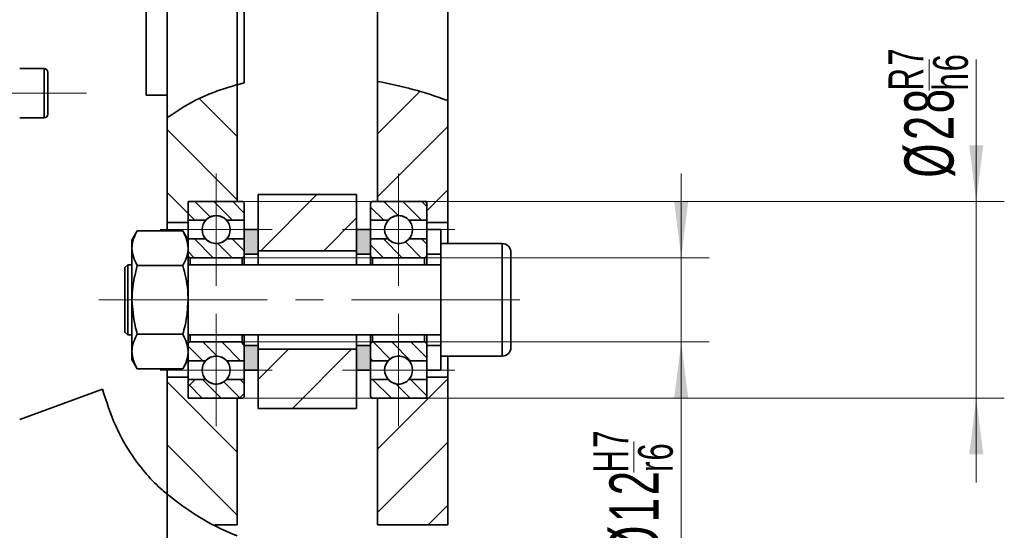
# Model space of a CAD drawing. Header units: millimetres. Extents: x -594 to 594, y -420 to 420.
# Tile 62 of 64: x 411 to 481, y 242 to 278. Entities that reach past the tile are written whole.
import ezdxf

# ---------------------------------------------------------------- set-up
doc = ezdxf.new("R2010")
doc.units = ezdxf.units.MM
doc.linetypes.add('点画线', pattern=[18, 12, -2, 2, -2])
doc.layers.get('0').update_dxf_attribs({"lineweight": 35})
for name, color, linetype, lineweight in [('中心线层', 1, '点画线', 18), ('几何体', 7, 'Continuous', 35), ('尺寸线层', 3, 'Continuous', 18)]:
    doc.layers.add(name, color=color, linetype=linetype, lineweight=lineweight)
doc.styles.add('标准', font='txt', dxfattribs={"width": 0.667})
doc.dimstyles.new('GB_尺寸', dxfattribs={"dimtxt": 3.5, "dimasz": 4, "dimexe": 2, "dimexo": 0, "dimtad": 1, "dimdsep": 46, "dimtxsty": '标准', "dimblk": '_CAXARROW', "dimcen": 0, "dimdle": 6, "dimazin": 2, "dimtfac": 0.707107, "dimtdec": 3, "dimtmove": 2, "dimatfit": 3, "dimfxl": 0, "dimfrac": 2, "dimtolj": 1, "dimtzin": 0, "dimarcsym": 0})
pattern_1 = [(135, (0, 0), (-2.245064, -2.245064), [])]
pattern_2 = [(135, (0, 0), (-0.6735192, -0.6735192), [])]

# ---------------------------------------------------------------- blocks, each defined once
blk = doc.blocks.new('*X15')
at = {"layer": '尺寸线层', "color": 0}
blk.add_line((475.444, 273.109), (475.444, 275.318), dxfattribs=at)
at = {"layer": '尺寸线层', "color": 0, "char_height": 3.5, "attachment_point": 1, "rotation": 90, "line_spacing_factor": 1.15057, "style": '标准'}
for s, insert, width in [('\\T1.1;{\\H0.707107x;R7}', (472.557, 273.109), 8.83727), ('\\T1.1;{\\H0.707107x;h6}', (475.737, 273.109), 8.83727), ('\\T1.1;%%C28', (473.694, 266.895), 33.69149)]:
    blk.add_mtext(s, dxfattribs=dict(at, insert=insert, width=width))
blk = doc.blocks.new('*X14')
at = {"layer": '尺寸线层', "linetype": 'Continuous'}
for points in [[(478.81, 265.202), (478.31, 269.202), (479.31, 269.202)], [(478.81, 251.202), (478.31, 247.202), (479.31, 247.202)]]:
    blk.add_hatch(color=0, dxfattribs=at).paths.add_polyline_path(points, flags=0)
at = {"layer": '尺寸线层', "color": 0, "linetype": 'Continuous'}
for p, q in [((478.81, 245.202), (478.81, 275.318)), ((424.654, 265.202), (480.81, 265.202)), ((424.654, 251.202), (480.81, 251.202))]:
    blk.add_line(p, q, dxfattribs=at)
at = {"layer": '尺寸线层', "color": 0}
blk.add_blockref('*X15', (0, 0), dxfattribs=at)
blk = doc.blocks.new('_CAXARROW')
blk.add_hatch(color=0).paths.add_polyline_path([(0, 0), (-1, 0.125), (-1, -0.125)], flags=0)
blk = doc.blocks.new('*X17')
at = {"layer": '尺寸线层', "color": 0}
blk.add_line((454.423, 245.919), (454.423, 248.111), dxfattribs=at)
at = {"layer": '尺寸线层', "color": 0, "char_height": 3.5, "attachment_point": 1, "rotation": 90, "line_spacing_factor": 1.15057, "style": '标准'}
for s, insert, width in [('\\T1.1;{\\H0.707107x;H7}', (451.536, 245.919), 8.76588), ('\\T1.1;{\\H0.707107x;r6}', (454.715, 245.955), 8.76588), ('\\T1.1;%%C12', (452.673, 239.706), 33.62011)]:
    blk.add_mtext(s, dxfattribs=dict(at, insert=insert, width=width))
blk = doc.blocks.new('*X16')
at = {"layer": '尺寸线层', "linetype": 'Continuous'}
for points in [[(457.788, 261.202), (457.288, 265.202), (458.288, 265.202)], [(457.788, 255.202), (457.288, 251.202), (458.288, 251.202)]]:
    blk.add_hatch(color=0, dxfattribs=at).paths.add_polyline_path(points, flags=0)
at = {"layer": '尺寸线层', "color": 0, "linetype": 'Continuous'}
for p, q in [((457.788, 239.706), (457.788, 267.202)), ((424.654, 261.202), (459.788, 261.202)), ((424.654, 255.202), (459.788, 255.202))]:
    blk.add_line(p, q, dxfattribs=at)
at = {"layer": '尺寸线层', "color": 0}
blk.add_blockref('*X17', (0, 0), dxfattribs=at)

msp = doc.modelspace()

# ---------------------------------------------------------------- hatches: boundary and pattern name
at = {"linetype": 'Continuous', "lineweight": 18}
h = msp.add_hatch(dxfattribs=at)
h.set_pattern_fill('ANSI31', color=256, style=0, pattern_type=0)
edge = h.paths.add_edge_path(flags=0)
edge.add_line((441.154, 263.702), (441.154, 272.391))
edge.add_spline(control_points=[(441.154, 272.391), (439.502, 272.993), (437.821, 273.448), (436.154, 273.747)], knot_values=[0, 0, 0, 0, 5.186998, 5.186998, 5.186998, 5.186998], weights=[1, 1, 1, 1], degree=3, periodic=0)
edge.add_line((436.154, 273.747), (436.154, 265.202))
edge.add_line((436.154, 265.202), (439.654, 265.202))
edge.add_line((439.654, 265.202), (439.654, 263.702))
edge.add_line((439.654, 263.702), (441.154, 263.702))
h = msp.add_hatch(dxfattribs=at)
h.set_pattern_fill('ANSI31', color=256, style=0, pattern_type=0)
h.set_pattern_definition(pattern_1)
edge = h.paths.add_edge_path(flags=0)
edge.add_line((421.154, 271.168), (421.154, 263.702))
edge.add_line((421.154, 263.702), (422.654, 263.702))
edge.add_line((422.654, 263.702), (422.654, 265.202))
edge.add_line((422.654, 265.202), (426.154, 265.202))
edge.add_line((426.154, 265.202), (426.154, 273.523))
edge.add_spline(control_points=[(426.154, 273.523), (424.288, 273.027), (422.592, 272.247), (421.154, 271.168)], knot_values=[0, 0, 0, 0, 5.561209, 5.561209, 5.561209, 5.561209], weights=[1, 1, 1, 1], degree=3, periodic=0)
h = msp.add_hatch(dxfattribs=at)
h.set_pattern_fill('ANSI31', color=256, style=0, pattern_type=0)
h.set_pattern_definition(pattern_2)
edge = h.paths.add_edge_path(flags=0)
edge.add_arc((426.504, 265.052), 0.15, 360, 450)
edge.add_line((426.504, 265.202), (422.804, 265.202))
edge.add_arc((422.804, 265.052), 0.15, 90, 180)
edge.add_line((422.654, 265.052), (422.654, 263.868))
edge.add_line((422.654, 263.868), (423.916, 263.868))
edge.add_arc((424.654, 263.202), 0.995, 42.06836, 137.93164, ccw=False)
edge.add_line((425.393, 263.868), (426.654, 263.868))
edge.add_line((426.654, 263.868), (426.654, 265.052))
h = msp.add_hatch(dxfattribs=at)
h.set_pattern_fill('ANSI31', color=256, style=0, pattern_type=0)
h.paths.add_polyline_path([(427.654, 265.702), (427.654, 261.702), (434.654, 261.702), (434.654, 265.702)], flags=0)
h = msp.add_hatch(dxfattribs=at)
h.set_pattern_fill('ANSI31', color=256, style=0, pattern_type=0)
h.set_pattern_definition(pattern_2)
edge = h.paths.add_edge_path(flags=0)
edge.add_arc((435.804, 265.052), 0.15, 90, 180)
edge.add_line((435.804, 265.202), (439.504, 265.202))
edge.add_arc((439.504, 265.052), 0.15, 0, 90)
edge.add_line((439.654, 265.052), (439.654, 263.868))
edge.add_line((439.654, 263.868), (438.393, 263.868))
edge.add_arc((437.654, 263.202), 0.995, 42.06836, 137.93164, ccw=False)
edge.add_line((436.916, 263.868), (435.654, 263.868))
edge.add_line((435.654, 263.868), (435.654, 265.052))
h = msp.add_hatch(dxfattribs=at)
h.set_pattern_fill('ANSI31', color=256, style=0, pattern_type=0)
h.set_pattern_definition(pattern_1)
h.paths.add_polyline_path([(427.654, 263.202), (426.654, 263.202), (426.654, 261.452), (427.654, 261.452)], flags=0)
h = msp.add_hatch(dxfattribs=at)
h.set_pattern_fill('ANSI31', color=256, style=0, pattern_type=0)
h.set_pattern_definition(pattern_2)
edge = h.paths.add_edge_path(flags=0)
edge.add_arc((424.654, 263.202), 0.995, 222.06836, 317.93164, ccw=False)
edge.add_line((423.916, 262.535), (422.654, 262.535))
edge.add_line((422.654, 262.535), (422.654, 261.352))
edge.add_arc((422.804, 261.352), 0.15, 180, 270)
edge.add_line((422.804, 261.202), (426.504, 261.202))
edge.add_arc((426.504, 261.352), 0.15, 270, 360)
edge.add_line((426.654, 261.352), (426.654, 262.535))
edge.add_line((426.654, 262.535), (425.393, 262.535))
h = msp.add_hatch(dxfattribs=at)
h.set_pattern_fill('ANSI31', color=256, style=0, pattern_type=0)
h.set_pattern_definition(pattern_2)
edge = h.paths.add_edge_path(flags=0)
edge.add_arc((437.654, 263.202), 0.995, 222.06836, 317.93164, ccw=False)
edge.add_line((438.393, 262.535), (439.654, 262.535))
edge.add_line((439.654, 262.535), (439.654, 261.352))
edge.add_arc((439.504, 261.352), 0.15, 270, 360)
edge.add_line((439.504, 261.202), (435.804, 261.202))
edge.add_arc((435.804, 261.352), 0.15, 180, 270)
edge.add_line((435.654, 261.352), (435.654, 262.535))
edge.add_line((435.654, 262.535), (436.916, 262.535))
h = msp.add_hatch(dxfattribs=at)
h.set_pattern_fill('ANSI31', color=256, style=0, pattern_type=0)
h.set_pattern_definition(pattern_2)
edge = h.paths.add_edge_path(flags=0)
edge.add_arc((424.654, 253.202), 0.995, 42.06836, 137.93164, ccw=False)
edge.add_line((423.916, 253.868), (422.654, 253.868))
edge.add_line((422.654, 253.868), (422.654, 255.052))
edge.add_arc((422.804, 255.052), 0.15, 90, 180)
edge.add_line((422.804, 255.202), (426.504, 255.202))
edge.add_arc((426.504, 255.052), 0.15, 0, 90)
edge.add_line((426.654, 255.052), (426.654, 253.868))
edge.add_line((426.654, 253.868), (425.393, 253.868))
h = msp.add_hatch(dxfattribs=at)
h.set_pattern_fill('ANSI31', color=256, style=0, pattern_type=0)
h.paths.add_polyline_path([(434.654, 250.478), (434.654, 254.702), (427.654, 254.702), (427.654, 250.478)], flags=0)
h = msp.add_hatch(dxfattribs=at)
h.set_pattern_fill('ANSI31', color=256, style=0, pattern_type=0)
h.set_pattern_definition(pattern_2)
edge = h.paths.add_edge_path(flags=0)
edge.add_arc((437.654, 253.202), 0.995, 42.06836, 137.93164, ccw=False)
edge.add_line((438.393, 253.868), (439.654, 253.868))
edge.add_line((439.654, 253.868), (439.654, 255.052))
edge.add_arc((439.504, 255.052), 0.15, 360, 450)
edge.add_line((439.504, 255.202), (435.804, 255.202))
edge.add_arc((435.804, 255.052), 0.15, 90, 180)
edge.add_line((435.654, 255.052), (435.654, 253.868))
edge.add_line((435.654, 253.868), (436.916, 253.868))
h = msp.add_hatch(dxfattribs=at)
h.set_pattern_fill('ANSI31', color=256, style=0, pattern_type=0)
h.set_pattern_definition(pattern_1)
edge = h.paths.add_edge_path(flags=0)
edge.add_line((426.154, 242.185), (426.154, 251.202))
edge.add_line((426.154, 251.202), (422.654, 251.202))
edge.add_line((422.654, 251.202), (422.654, 252.702))
edge.add_line((422.654, 252.702), (421.154, 252.702))
edge.add_line((421.154, 252.702), (421.154, 244.367))
edge.add_spline(control_points=[(421.154, 244.367), (422.131, 243.538), (423.243, 242.812), (424.46, 242.185)], knot_values=[0, 0, 0, 0, 3.969214, 3.969214, 3.969214, 3.969214], weights=[1, 1, 1, 1], degree=3, periodic=0)
edge.add_line((424.46, 242.185), (426.154, 242.185))
h = msp.add_hatch(dxfattribs=at)
h.set_pattern_fill('ANSI31', color=256, style=0, pattern_type=0)
h.paths.add_polyline_path([(441.154, 242.185), (441.154, 252.702), (439.654, 252.702), (439.654, 251.202), (436.154, 251.202), (436.154, 242.185)], flags=0)
h = msp.add_hatch(dxfattribs=at)
h.set_pattern_fill('ANSI31', color=256, style=0, pattern_type=0)
edge = h.paths.add_edge_path(flags=0)
edge.add_arc((424.654, 253.202), 0.995, 222.06836, 317.93164, ccw=False)
edge.add_line((423.916, 252.535), (422.654, 252.535))
edge.add_line((422.654, 252.535), (422.654, 251.352))
edge.add_arc((422.804, 251.352), 0.15, 180, 270)
edge.add_line((422.804, 251.202), (426.504, 251.202))
edge.add_arc((426.504, 251.352), 0.15, 270, 360)
edge.add_line((426.654, 251.352), (426.654, 252.535))
edge.add_line((426.654, 252.535), (425.393, 252.535))
h = msp.add_hatch(dxfattribs=at)
h.set_pattern_fill('ANSI31', color=256, style=0, pattern_type=0)
h.set_pattern_definition(pattern_2)
edge = h.paths.add_edge_path(flags=0)
edge.add_arc((426.504, 251.352), 0.15, 270, 360)
edge.add_line((426.504, 251.202), (422.804, 251.202))
edge.add_arc((422.804, 251.352), 0.15, 180, 270)
edge.add_line((422.654, 251.352), (422.654, 252.535))
edge.add_line((422.654, 252.535), (423.916, 252.535))
edge.add_arc((424.654, 253.202), 0.995, 222.06836, 317.93164, ccw=False)
edge.add_line((425.393, 252.535), (426.654, 252.535))
edge.add_line((426.654, 252.535), (426.654, 251.352))
h = msp.add_hatch(dxfattribs=at)
h.set_pattern_fill('ANSI31', color=256, style=0, pattern_type=0)
h.set_pattern_definition(pattern_2)
edge = h.paths.add_edge_path(flags=0)
edge.add_arc((435.804, 251.352), 0.15, 180, 270)
edge.add_line((435.804, 251.202), (439.504, 251.202))
edge.add_arc((439.504, 251.352), 0.15, 270, 360)
edge.add_line((439.654, 251.352), (439.654, 252.535))
edge.add_line((439.654, 252.535), (438.393, 252.535))
edge.add_arc((437.654, 253.202), 0.995, 222.06836, 317.93164, ccw=False)
edge.add_line((436.916, 252.535), (435.654, 252.535))
edge.add_line((435.654, 252.535), (435.654, 251.352))
at = {"layer": '几何体', "lineweight": 35}
h = msp.add_hatch(color=256, dxfattribs=at)
h.paths.add_polyline_path([(426.654, 253.868), (426.654, 254.952), (427.654, 254.952), (427.654, 254.702), (427.654, 253.202), (426.654, 253.202)], flags=0)
h.paths.add_polyline_path([(434.654, 253.202), (434.654, 254.702), (434.654, 254.952), (435.654, 254.952), (435.654, 253.868), (435.654, 253.202)], flags=0)
h.paths.add_polyline_path([(434.654, 261.702), (434.654, 263.202), (435.654, 263.202), (435.654, 262.535), (435.654, 261.452), (434.654, 261.452)], flags=0)
h.paths.add_polyline_path([(426.654, 261.452), (426.654, 262.535), (426.654, 263.202), (427.654, 263.202), (427.654, 261.702), (427.654, 261.452)], flags=0)

# ---------------------------------------------------------------- linework, layer by layer
at = {"layer": '中心线层'}
for p, q in [((407.654, 272.907), (415.404, 272.907)), ((424.654, 259.207), (424.654, 267.197)), ((437.654, 259.207), (437.654, 267.197)), ((420.659, 263.202), (428.649, 263.202)), ((441.649, 263.202), (433.659, 263.202)), ((416.296, 258.202), (447.836, 258.202)), ((424.654, 257.197), (424.654, 249.207)), ((437.654, 257.197), (437.654, 249.207)), ((420.659, 253.202), (428.649, 253.202)), ((441.649, 253.202), (433.659, 253.202))]:
    msp.add_line(p, q, dxfattribs=at)
at = {"layer": '几何体'}
for p, q in [((421.154, 271.168), (421.154, 292.541)), ((426.154, 273.523), (426.154, 290.119)), ((441.154, 272.391), (441.154, 289.453)), ((436.154, 273.747), (436.154, 288.877)), ((419.654, 272.781), (419.654, 278.701)), ((426.654, 273.648), (426.654, 278.701)), ((412.404, 274.657), (410.654, 274.657)), ((412.404, 272.291), (412.404, 274.657)), ((412.654, 274.407), (412.654, 272.379)), ((426.654, 273.648), (426.163, 273.51)), ((436.154, 265.202), (436.154, 273.747)), ((426.154, 273.523), (426.154, 265.202)), ((412.404, 271.157), (412.404, 272.291)), ((412.654, 272.379), (412.654, 271.407)), ((419.654, 272.781), (421.154, 272.781)), ((441.154, 263.702), (441.154, 272.391)), ((410.654, 271.157), (412.404, 271.157)), ((421.154, 271.168), (421.154, 263.702)), ((426.154, 265.202), (422.654, 265.202)), ((422.654, 263.702), (422.654, 265.202)), ((422.804, 265.202), (426.504, 265.202)), ((427.654, 265.702), (434.654, 265.702)), ((427.654, 261.702), (427.654, 265.702)), ((434.654, 261.702), (434.654, 265.702)), ((435.804, 265.202), (439.504, 265.202)), ((439.654, 265.202), (436.154, 265.202)), ((439.654, 265.202), (439.654, 263.702)), ((422.654, 263.868), (422.654, 265.052)), ((426.654, 265.052), (426.654, 263.868)), ((435.654, 263.868), (435.654, 265.052)), ((439.654, 265.052), (439.654, 263.868)), ((423.916, 263.868), (422.654, 263.868)), ((423.916, 263.863), (423.916, 263.868)), ((423.916, 263.863), (423.916, 263.859)), ((426.654, 263.868), (425.393, 263.868)), ((426.654, 263.202), (426.654, 263.868)), ((435.654, 263.202), (435.654, 263.868)), ((435.654, 263.868), (436.916, 263.868)), ((438.393, 263.868), (439.654, 263.868)), ((438.393, 263.863), (438.393, 263.868)), ((438.393, 263.863), (438.393, 263.859)), ((419.034, 263.109), (418.654, 262.452)), ((422.275, 263.109), (419.034, 263.109)), ((422.654, 263.702), (421.154, 263.702)), ((421.154, 263.702), (421.154, 263.109)), ((422.654, 262.452), (422.275, 263.109)), ((422.654, 263.702), (422.654, 262.535)), ((427.654, 263.202), (426.654, 263.202)), ((426.654, 263.202), (426.654, 261.452)), ((427.654, 263.202), (427.654, 261.452)), ((435.654, 263.202), (434.654, 263.202)), ((434.654, 261.452), (434.654, 263.202)), ((435.654, 261.452), (435.654, 263.202)), ((441.154, 263.702), (439.654, 263.702)), ((439.654, 263.702), (439.654, 263.202)), ((440.654, 263.202), (439.654, 263.202)), ((439.654, 261.452), (439.654, 263.202)), ((440.654, 262.202), (440.654, 263.202)), ((441.154, 262.202), (441.154, 263.702)), ((418.654, 262.452), (418.654, 261.882)), ((422.654, 262.452), (422.654, 262.535)), ((422.654, 262.535), (423.916, 262.535)), ((422.654, 262.452), (422.654, 261.882)), ((425.393, 262.535), (426.654, 262.535)), ((426.654, 262.535), (426.654, 261.352)), ((435.654, 261.352), (435.654, 262.535)), ((436.916, 262.535), (435.654, 262.535)), ((439.654, 262.535), (438.393, 262.535)), ((439.654, 262.535), (439.654, 261.352)), ((418.654, 261.882), (418.654, 258.202)), ((422.654, 261.882), (422.654, 258.202)), ((427.654, 261.702), (434.654, 261.702)), ((445.029, 262.202), (440.654, 262.202)), ((440.654, 256.67), (440.654, 262.202)), ((445.029, 256.67), (445.029, 262.202)), ((426.504, 261.202), (422.804, 261.202)), ((422.804, 261.202), (422.804, 260.702)), ((426.504, 260.702), (426.504, 261.202)), ((427.654, 261.452), (426.654, 261.452)), ((426.654, 261.352), (426.654, 260.702)), ((427.654, 261.452), (427.654, 260.702)), ((435.654, 261.452), (434.654, 261.452)), ((434.654, 260.702), (434.654, 261.452)), ((435.654, 260.702), (435.654, 261.352)), ((439.504, 261.202), (435.804, 261.202)), ((435.804, 261.202), (435.804, 260.702)), ((439.504, 260.702), (439.504, 261.202)), ((440.654, 261.452), (439.654, 261.452)), ((439.654, 261.352), (439.654, 260.702)), ((445.654, 261.577), (445.654, 256.909)), ((418.354, 260.702), (418.154, 260.502)), ((418.154, 257.321), (418.154, 260.502)), ((418.654, 260.702), (418.354, 260.702)), ((418.354, 260.702), (418.354, 257.244)), ((422.275, 260.655), (419.034, 260.655)), ((440.654, 260.702), (422.654, 260.702)), ((418.654, 258.202), (418.654, 254.521)), ((422.654, 258.202), (422.654, 254.521)), ((418.154, 255.902), (418.154, 257.321)), ((418.354, 257.244), (418.354, 255.702)), ((445.654, 256.909), (445.654, 254.827)), ((440.654, 254.202), (440.654, 256.67)), ((445.029, 254.202), (445.029, 256.67)), ((418.154, 255.902), (418.354, 255.702)), ((418.354, 255.702), (418.654, 255.702)), ((422.275, 255.748), (419.034, 255.748)), ((422.654, 255.702), (440.654, 255.702)), ((422.804, 255.702), (422.804, 255.202)), ((426.504, 255.202), (426.504, 255.702)), ((426.654, 255.702), (426.654, 255.052)), ((427.654, 255.702), (427.654, 254.952)), ((434.654, 254.952), (434.654, 255.702)), ((435.654, 255.052), (435.654, 255.702)), ((435.804, 255.702), (435.804, 255.202)), ((439.504, 255.202), (439.504, 255.702)), ((439.654, 255.702), (439.654, 255.052)), ((422.804, 255.202), (426.504, 255.202)), ((426.654, 255.052), (426.654, 253.868)), ((426.654, 254.952), (427.654, 254.952)), ((426.654, 254.952), (426.654, 253.202)), ((427.654, 254.952), (427.654, 253.202)), ((434.654, 254.702), (427.654, 254.702)), ((427.654, 250.478), (427.654, 254.702)), ((434.654, 254.952), (435.654, 254.952)), ((434.654, 253.202), (434.654, 254.952)), ((434.654, 250.478), (434.654, 254.702)), ((435.654, 253.868), (435.654, 255.052)), ((435.654, 253.202), (435.654, 254.952)), ((435.804, 255.202), (439.504, 255.202)), ((439.654, 255.052), (439.654, 253.868)), ((439.654, 254.952), (440.654, 254.952)), ((439.654, 253.202), (439.654, 254.952)), ((418.654, 254.521), (418.654, 253.952)), ((422.654, 254.521), (422.654, 253.952)), ((440.654, 254.202), (445.029, 254.202)), ((440.654, 253.202), (440.654, 254.202)), ((441.154, 252.702), (441.154, 254.202)), ((418.654, 253.952), (419.034, 253.294)), ((422.275, 253.294), (419.034, 253.294)), ((421.154, 253.294), (421.154, 252.702)), ((422.275, 253.294), (422.654, 253.952)), ((422.654, 253.868), (422.654, 253.952)), ((422.654, 253.868), (422.654, 252.702)), ((422.654, 253.868), (423.916, 253.868)), ((425.393, 253.868), (426.654, 253.868)), ((436.916, 253.868), (435.654, 253.868)), ((439.654, 253.868), (438.393, 253.868)), ((421.154, 252.702), (422.654, 252.702)), ((421.154, 252.702), (421.154, 244.367)), ((422.654, 251.202), (422.654, 252.702)), ((426.654, 253.202), (427.654, 253.202)), ((426.654, 252.535), (426.654, 253.202)), ((434.654, 253.202), (435.654, 253.202)), ((435.654, 252.535), (435.654, 253.202)), ((439.654, 253.202), (439.654, 252.702)), ((439.654, 253.202), (440.654, 253.202)), ((439.654, 252.702), (441.154, 252.702)), ((439.654, 252.702), (439.654, 251.202)), ((441.154, 242.185), (441.154, 252.702)), ((422.654, 251.352), (422.654, 252.535)), ((423.916, 252.535), (422.654, 252.535)), ((423.916, 252.54), (423.916, 252.544)), ((423.916, 252.54), (423.916, 252.535)), ((426.654, 252.535), (425.393, 252.535)), ((426.654, 252.535), (426.654, 251.352)), ((435.654, 251.352), (435.654, 252.535)), ((435.654, 252.535), (436.916, 252.535)), ((438.393, 252.54), (438.393, 252.544)), ((438.393, 252.54), (438.393, 252.535)), ((438.393, 252.535), (439.654, 252.535)), ((439.654, 252.535), (439.654, 251.352)), ((416.552, 251.846), (410.654, 249.677)), ((422.654, 251.202), (426.154, 251.202)), ((426.504, 251.202), (422.804, 251.202)), ((426.154, 251.202), (426.154, 242.185)), ((439.504, 251.202), (435.804, 251.202)), ((436.154, 251.202), (439.654, 251.202)), ((436.154, 242.185), (436.154, 251.202)), ((434.654, 250.478), (427.654, 250.478)), ((421.154, 229.542), (421.154, 244.367)), ((426.154, 242.185), (424.56, 242.185)), ((441.154, 242.185), (436.154, 242.185))]:
    msp.add_line(p, q, dxfattribs=at)
at = {"layer": '几何体', "lineweight": 35}
for centre in [(424.654, 263.202), (437.654, 263.202), (424.654, 253.202), (437.654, 253.202)]:
    msp.add_circle(centre, 0.995, dxfattribs=at)
at = {"layer": '几何体'}
for centre, radius, start, end in [((412.404, 274.407), 0.25, 0, 90), ((412.404, 271.407), 0.25, 270, 0), ((422.804, 265.052), 0.15, 90, 180), ((426.504, 265.052), 0.15, 0, 90), ((435.804, 265.052), 0.15, 90, 180), ((439.504, 265.052), 0.15, 0, 90), ((424.654, 263.202), 0.995, 42.06836, 137.93164), ((437.654, 263.202), 0.995, 42.06836, 137.93164), ((424.654, 263.202), 0.995, 222.06836, 317.93164), ((437.654, 263.202), 0.995, 222.06836, 317.93164), ((445.029, 261.577), 0.625, 0, 90), ((422.804, 261.352), 0.15, 180, 270), ((426.504, 261.352), 0.15, 270, 0), ((435.804, 261.352), 0.15, 180, 270), ((439.504, 261.352), 0.15, 270, 0), ((422.804, 255.052), 0.15, 90, 180), ((426.504, 255.052), 0.15, 0, 90), ((435.804, 255.052), 0.15, 90, 180), ((439.504, 255.052), 0.15, 360, 90), ((445.029, 254.827), 0.625, 270, 360), ((424.654, 253.202), 0.995, 42.06836, 137.93164), ((437.654, 253.202), 0.995, 42.06836, 137.93164), ((424.654, 253.202), 0.995, 222.06836, 317.93164), ((437.654, 253.202), 0.995, 222.06836, 317.93164), ((422.804, 251.352), 0.15, 180, 270), ((426.504, 251.352), 0.15, 270, 360), ((435.804, 251.352), 0.15, 180, 270), ((439.504, 251.352), 0.15, 270, 0)]:
    msp.add_arc(centre, radius, start, end, dxfattribs=at)
for points, knots in [([(436.154, 273.747), (436.999, 273.576), (438.695, 273.231), (440.332, 272.672), (441.154, 272.391)], [0, 0, 0, 0, 2.585992, 5.19134, 5.19134, 5.19134, 5.19134]), ([(421.154, 271.168), (421.915, 271.671), (423.467, 272.699), (425.247, 273.245), (426.154, 273.523)], [0, 0, 0, 0, 2.737123, 5.584548, 5.584548, 5.584548, 5.584548]), ([(418.654, 261.882), (418.655, 261.911), (418.658, 262.132), (418.741, 262.547), (418.936, 262.921), (419.034, 263.109)], [0, 0, 0, 0, 0.091012, 0.68924, 1.298533, 1.298533, 1.298533, 1.298533]), ([(422.275, 263.109), (422.381, 262.91), (422.595, 262.508), (422.634, 262.092), (422.654, 261.882)], [0, 0, 0, 0, 0.642679, 1.297141, 1.297141, 1.297141, 1.297141]), ([(419.034, 260.655), (418.928, 260.855), (418.714, 261.257), (418.674, 261.673), (418.654, 261.882)], [0, 0, 0, 0, 0.642679, 1.297141, 1.297141, 1.297141, 1.297141]), ([(422.654, 261.882), (422.654, 261.853), (422.65, 261.633), (422.568, 261.218), (422.373, 260.844), (422.275, 260.655)], [0, 0, 0, 0, 0.091012, 0.68924, 1.298533, 1.298533, 1.298533, 1.298533]), ([(418.654, 258.202), (418.66, 258.425), (418.681, 259.255), (418.885, 260.064), (419.034, 260.655)], [0, 0, 0, 0, 0.668859, 2.489857, 2.489857, 2.489857, 2.489857]), ([(422.275, 260.655), (422.424, 260.064), (422.628, 259.255), (422.649, 258.425), (422.654, 258.202)], [0, 0, 0, 0, 1.820997, 2.489857, 2.489857, 2.489857, 2.489857]), ([(419.034, 255.748), (418.977, 255.954), (418.754, 256.754), (418.697, 257.585), (418.654, 258.202)], [0, 0, 0, 0, 0.640951, 2.488633, 2.488633, 2.488633, 2.488633]), ([(422.654, 258.202), (422.612, 257.585), (422.554, 256.754), (422.332, 255.954), (422.275, 255.748)], [0, 0, 0, 0, 1.847682, 2.488633, 2.488633, 2.488633, 2.488633]), ([(418.654, 254.521), (418.655, 254.55), (418.658, 254.77), (418.741, 255.186), (418.936, 255.559), (419.034, 255.748)], [0, 0, 0, 0, 0.091012, 0.68924, 1.298533, 1.298533, 1.298533, 1.298533]), ([(422.275, 255.748), (422.381, 255.549), (422.595, 255.147), (422.634, 254.731), (422.654, 254.521)], [0, 0, 0, 0, 0.642679, 1.297141, 1.297141, 1.297141, 1.297141]), ([(419.034, 253.294), (418.928, 253.494), (418.714, 253.896), (418.674, 254.311), (418.654, 254.521)], [0, 0, 0, 0, 0.642679, 1.297141, 1.297141, 1.297141, 1.297141]), ([(422.654, 254.521), (422.654, 254.492), (422.65, 254.272), (422.568, 253.857), (422.373, 253.483), (422.275, 253.294)], [0, 0, 0, 0, 0.091012, 0.68924, 1.298533, 1.298533, 1.298533, 1.298533]), ([(416.552, 251.846), (416.841, 250.959), (417.427, 249.155), (418.561, 247.209), (419.711, 245.743), (420.548, 244.87), (421.056, 244.465), (421.18, 244.366)], [0, 0, 0, 0, 2.392215, 4.864518, 6.617012, 8.370383, 8.937234, 8.937234, 8.937234, 8.937234]), ([(426.154, 241.402), (426.088, 241.429), (425.16, 241.816), (423.388, 242.671), (421.904, 243.797), (421.154, 244.367)], [0, 0, 0, 0, 0.212261, 2.991233, 5.833886, 5.833886, 5.833886, 5.833886])]:
    msp.add_open_spline(points, degree=3, knots=knots, dxfattribs=at)

# ---------------------------------------------------------------- dimensions: what is measured, and where the dimension line sits
at = {"layer": '尺寸线层'}
for base, p1, p2, text, picture, middle in [((478.81, 265.202), (424.654, 251.202), (424.654, 265.202), '\\A1;%%C28\\H0.707107x;\\SR7/h6;\\H1.41421x;', '*X14', (475.444, 271.107)), ((457.788, 261.202), (424.654, 255.202), (424.654, 261.202), '\\A1;%%C12\\H0.707107x;\\SH7/r6;\\H1.41421x;', '*X16', (454.423, 243.908))]:
    dim = msp.add_linear_dim(base=base, p1=p1, p2=p2, angle=90, text=text, dimstyle='GB_尺寸', override={"dimscale": 1, "dimsah": 1, "dimtfac": 1, "dimtfill": 1, "dimtzin": 0}, dxfattribs=at)
    dim.commit()
    dim.dimension.update_dxf_attribs({"geometry": picture, "text_midpoint": middle, "dimtype": 160})

doc.saveas('drawing.dxf')
